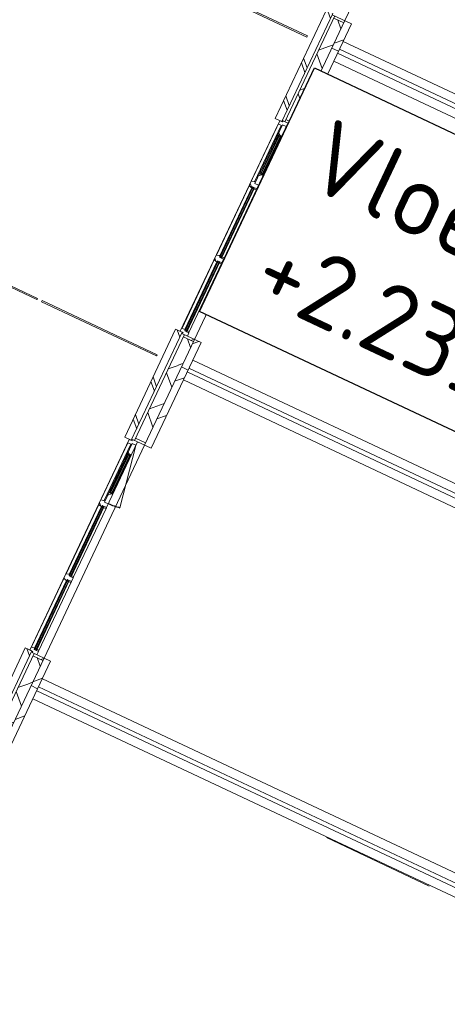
# Model space of a CAD drawing. Header units: metres. Extents: x 136266 to 136452, y 453403 to 453560.
# Tile 13 of 133: x 136318.58 to 136324.4, y 453473.08 to 453486.49. Entities that reach past the tile are written whole.
import ezdxf

# ---------------------------------------------------------------- set-up
doc = ezdxf.new("R2010")
doc.units = ezdxf.units.M
for name, color, linetype, lineweight in [('A-DETL-BEBOUWING', 253, 'Continuous', 9), ('A-FLOR', 192, 'Continuous', 5), ('N-WE-OG-BEBOUWING_HOOFDGEBOUW-T25', 7, 'Continuous', 25)]:
    doc.layers.add(name, color=color, linetype=linetype, lineweight=lineweight)
doc.styles.add('NLCS-ISO-M200-T25', font='txt', dxfattribs={"height": 0.5})
pattern_1 = [(44.99999999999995, (1199.999805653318, -1.023181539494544e-12), (-282.8427124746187, 282.8427124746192), [])]
pattern_2 = [(45.00000000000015, (1.011358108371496e-09, -0.0001818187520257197), (-141.4213562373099, 141.4213562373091), [])]
pattern_3 = [(45.00000000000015, (1.025910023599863e-09, -0.0001818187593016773), (-141.4213562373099, 141.4213562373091), [])]
pattern_4 = [(44.99999999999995, (8.149072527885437e-10, 0.0002996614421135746), (-141.4213562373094, 141.4213562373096), []), (134.9999999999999, (8.149072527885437e-10, 0.0002996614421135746), (-141.4213562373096, -141.4213562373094), [])]
pattern_5 = [(44.99999999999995, (8.149072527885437e-10, 0.000299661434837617), (-141.4213562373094, 141.4213562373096), []), (134.9999999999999, (8.149072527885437e-10, 0.000299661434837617), (-141.4213562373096, -141.4213562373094), [])]

# ---------------------------------------------------------------- blocks, each defined once
blk = doc.blocks.new('859-DO-0010 29-09-2022')
at = {"layer": 'A-DETL-BEBOUWING'}
h = blk.add_hatch(dxfattribs=at)
h.set_pattern_fill('FP_831', color=256, angle=44.99999999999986, style=0, pattern_type=2)
h.set_pattern_definition([(314.9999999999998, (49835.00008424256, 44460.00001194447), (299.9546965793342, 299.9546965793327), []), (44.99999999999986, (49835.00008424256, 44460.00001194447), (-299.9546965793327, 299.9546965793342), [])])
h.paths.add_polyline_path([(49985.00000000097, 42059.99999999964), (49985.00000000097, 42439.78181818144), (49835.00000000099, 42439.78181818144), (49835.00000000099, 42059.99999999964)])
h.paths.add_polyline_path([(49835.00000000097, 45716.18181818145), (49985.00000000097, 45716.18181818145), (49985.00000000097, 46859.99999999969), (49835.00000000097, 46859.99999999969), (49835.00000000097, 45829.39117704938)])
h = blk.add_hatch(dxfattribs=at)
h.set_pattern_fill('FP_374', color=256, angle=45, style=0, pattern_type=2)
h.set_pattern_definition([(315, (49694.99930552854, 42275.90909231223), (282.842712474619, 282.842712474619), []), (315, (49695.00001263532, 41075.90857955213), (282.842712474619, 282.842712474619), [])])
h.paths.add_polyline_path([(49795.0000000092, 42060.00000000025), (49795.0000000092, 42491.81818181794), (49695.0000000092, 42491.81818181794), (49695.0000000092, 42060.00000000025)])
h = blk.add_hatch(dxfattribs=at)
h.set_pattern_fill('FP_107', color=256, angle=44.99999999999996, style=0, pattern_type=2)
h.set_pattern_definition(pattern_1)
h.paths.add_polyline_path([(49985.00000000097, 42059.99999999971), (50085.00000000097, 42059.99999999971), (50085.00000000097, 42474.7818181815), (49985.00000000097, 42474.7818181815), (49985.00000000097, 42232.04888954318)])
h = blk.add_hatch(dxfattribs=at)
h.set_pattern_fill('FP_887', color=256, angle=45.00000000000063, style=0, pattern_type=2)
h.set_pattern_definition([(315.0000000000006, (49695.00001263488, 41462.27313900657), (282.842712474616, 282.8427124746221), []), (315.0000000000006, (49695.00001263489, 40262.27333335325), (282.842712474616, 282.8427124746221), [])])
h.paths.add_polyline_path([(49795.00000000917, 40864.54545454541), (49795.00000000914, 42059.99999999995), (49695.00000000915, 42059.99999999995), (49695.00000000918, 40864.54545454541)])
h = blk.add_hatch(dxfattribs=at)
h.set_pattern_fill('FP_829', color=256, angle=44.99999999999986, style=0, pattern_type=2)
h.set_pattern_definition([(314.9999999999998, (49834.99937713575, 39660.0000822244), (299.9546965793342, 299.9546965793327), []), (44.99999999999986, (49834.99937713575, 39660.0000822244), (-299.9546965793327, 299.9546965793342), [])])
h.paths.add_polyline_path([(49835.00000000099, 37259.9999999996), (49985.00000000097, 37259.9999999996), (49985.00000000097, 37639.78181818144), (49835.00000000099, 37639.78181818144), (49835.00000000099, 37285.70324422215)])
h.paths.add_polyline_path([(49985.00000000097, 40916.18181818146), (49985.00000000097, 42059.99999999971), (49835.00000000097, 42059.99999999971), (49835.00000000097, 40916.18181818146)])
h = blk.add_hatch(dxfattribs=at)
h.set_pattern_fill('FP_107', color=256, angle=44.99999999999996, style=0, pattern_type=2)
h.set_pattern_definition(pattern_1)
h.paths.add_polyline_path([(50056.41483624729, 40881.18181818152), (50085.00000000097, 40881.18181818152), (50085.00000000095, 42059.99999999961), (49985.00000000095, 42059.99999999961), (49985.00000000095, 40881.18181818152)])
h = blk.add_hatch(dxfattribs=at)
h.set_pattern_fill('FP_830', color=256, angle=90.00000000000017, style=0, pattern_type=2)
h.set_pattern_definition(pattern_3)
h.paths.add_polyline_path([(49985.00000000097, 40881.18181818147), (49985.00000000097, 40916.18181818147), (49835.00000000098, 40916.18181818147), (49835.00000000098, 40881.18181818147)])
h = blk.add_hatch(dxfattribs=at)
h.set_pattern_fill('FP_1308', color=256, angle=89.99999999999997, style=0, pattern_type=2)
h.set_pattern_definition([(44.99999999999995, (8.149072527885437e-10, -0.0001818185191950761), (-141.4213562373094, 141.4213562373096), []), (134.9999999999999, (8.149072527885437e-10, -0.0001818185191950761), (-141.4213562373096, -141.4213562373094), [])])
h.paths.add_polyline_path([(49825.00000000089, 39947.18181818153), (49879.00000000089, 39947.18181818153), (49879.00000000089, 40092.18181818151), (49838.00000000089, 40092.18181818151), (49838.00000000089, 40109.18181818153), (49825.00000000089, 40105.69847867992), (49825.00000000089, 39983.70995985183)])
h.paths.add_polyline_path([(49838.00000000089, 40669.18181818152), (49838.00000000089, 40686.18181818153), (49879.00000000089, 40686.18181818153), (49879.00000000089, 40831.18181818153), (49825.00000000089, 40831.18181818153), (49825.00000000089, 40672.66515768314)])
h = blk.add_hatch(color=256, dxfattribs=at)
h.paths.add_polyline_path([(49842.00000000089, 40095.18181818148), (49842.00000000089, 40109.1818181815), (49838.00000000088, 40109.1818181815), (49838.00000000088, 40095.18181818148)])
h.paths.add_polyline_path([(49865.00000000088, 40095.18181818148), (49869.00000000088, 40095.18181818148), (49869.00000000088, 40109.1818181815), (49865.00000000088, 40109.1818181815)])
h.paths.add_polyline_path([(49869.00000000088, 40669.18181818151), (49869.00000000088, 40683.18181818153), (49865.00000000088, 40683.18181818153), (49865.00000000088, 40669.18181818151)])
h.paths.add_polyline_path([(49842.00000000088, 40669.18181818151), (49842.00000000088, 40683.18181818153), (49838.00000000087, 40683.18181818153), (49838.00000000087, 40669.18181818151)])
for points in [[(49846.00000000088, 40095.1818181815), (49846.00000000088, 40683.18181818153), (49842.00000000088, 40683.18181818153), (49842.00000000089, 40095.1818181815)], [(49865.00000000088, 40095.1818181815), (49865.00000000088, 40683.18181818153), (49861.00000000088, 40683.18181818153), (49861.00000000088, 40095.1818181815)], [(49823.00000000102, 38836.48181818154), (49823.00000000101, 39888.18181818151), (49819.00000000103, 39888.18181818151), (49819.00000000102, 38836.48181818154)], [(49842.00000000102, 38836.48181818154), (49842.00000000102, 39888.18181818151), (49838.00000000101, 39888.18181818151), (49838.00000000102, 38836.48181818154)], [(49823.00000000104, 37727.78181818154), (49823.00000000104, 38774.48181818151), (49819.00000000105, 38774.48181818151), (49819.00000000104, 37727.78181818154)], [(49842.00000000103, 37727.78181818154), (49842.00000000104, 38774.48181818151), (49838.00000000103, 38774.48181818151), (49838.00000000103, 37727.78181818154)], [(49846.00000000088, 35295.18181818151), (49846.00000000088, 35883.18181818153), (49842.00000000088, 35883.18181818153), (49842.00000000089, 35295.18181818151)], [(49865.00000000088, 35295.18181818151), (49865.00000000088, 35883.18181818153), (49861.00000000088, 35883.18181818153), (49861.00000000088, 35295.18181818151)], [(49823.00000000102, 34036.48181818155), (49823.00000000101, 35088.18181818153), (49819.00000000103, 35088.18181818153), (49819.00000000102, 34036.48181818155)], [(49842.00000000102, 34036.48181818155), (49842.00000000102, 35088.18181818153), (49838.00000000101, 35088.18181818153), (49838.00000000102, 34036.48181818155)], [(49823.00000000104, 32927.78181818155), (49823.00000000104, 33974.48181818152), (49819.00000000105, 33974.48181818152), (49819.00000000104, 32927.78181818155)], [(49842.00000000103, 32927.78181818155), (49842.00000000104, 33974.48181818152), (49838.00000000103, 33974.48181818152), (49838.00000000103, 32927.78181818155)]]:
    blk.add_hatch(color=256, dxfattribs=at).paths.add_polyline_path(points)
h = blk.add_hatch(dxfattribs=at)
h.set_pattern_fill('FP_1306', color=256, angle=89.99999999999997, style=0, pattern_type=2)
h.set_pattern_definition(pattern_5)
h.paths.add_polyline_path([(49803.00000000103, 39874.18181818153), (49815.00000000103, 39874.18181818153), (49815.00000000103, 39891.18181818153), (49879.00000000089, 39891.18181818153), (49879.00000000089, 39947.18181818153), (49825.00000000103, 39947.18181818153), (49825.00000000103, 39964.18181818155), (49803.00000000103, 39964.18181818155), (49765.00000000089, 39952.68181818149), (49765.00000000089, 39885.68181818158)])
h = blk.add_hatch(color=256, dxfattribs=at)
h.paths.add_polyline_path([(49819.00000000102, 38836.48181818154), (49819.00000000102, 38850.48181818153), (49815.00000000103, 38850.48181818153), (49815.00000000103, 38836.48181818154)])
h.paths.add_polyline_path([(49846.00000000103, 38836.48181818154), (49846.00000000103, 38850.48181818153), (49842.00000000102, 38850.48181818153), (49842.00000000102, 38836.48181818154)])
h.paths.add_polyline_path([(49846.00000000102, 39874.18181818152), (49846.00000000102, 39888.18181818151), (49842.00000000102, 39888.18181818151), (49842.00000000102, 39874.18181818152)])
h.paths.add_polyline_path([(49819.00000000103, 39874.18181818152), (49819.00000000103, 39888.18181818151), (49815.00000000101, 39888.18181818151), (49815.00000000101, 39874.18181818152)])
h = blk.add_hatch(dxfattribs=at)
h.set_pattern_fill('FP_1306', color=256, angle=89.99999999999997, style=0, pattern_type=2)
h.set_pattern_definition(pattern_5)
h.paths.add_polyline_path([(49815.00000000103, 38760.48181818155), (49815.00000000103, 38777.48181818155), (49879.00000000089, 38777.48181818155), (49879.00000000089, 38833.48181818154), (49815.00000000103, 38833.48181818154), (49815.00000000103, 38850.48181818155), (49803.00000000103, 38850.48181818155), (49765.00000000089, 38838.98181818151), (49765.00000000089, 38771.98181818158), (49803.00000000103, 38760.48181818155)])
h = blk.add_hatch(color=256, dxfattribs=at)
h.paths.add_polyline_path([(49846.00000000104, 37727.78181818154), (49846.00000000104, 37741.78181818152), (49842.00000000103, 37741.78181818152), (49842.00000000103, 37727.78181818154)])
h.paths.add_polyline_path([(49819.00000000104, 37727.78181818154), (49819.00000000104, 37741.78181818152), (49815.00000000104, 37741.78181818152), (49815.00000000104, 37727.78181818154)])
h.paths.add_polyline_path([(49819.00000000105, 38760.48181818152), (49819.00000000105, 38774.48181818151), (49815.00000000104, 38774.48181818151), (49815.00000000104, 38760.48181818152)])
h.paths.add_polyline_path([(49846.00000000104, 38760.48181818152), (49846.00000000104, 38774.48181818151), (49842.00000000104, 38774.48181818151), (49842.00000000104, 38760.48181818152)])
h = blk.add_hatch(dxfattribs=at)
h.set_pattern_fill('FP_1307', color=256, angle=89.99999999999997, style=0, pattern_type=2)
h.set_pattern_definition([(44.99999999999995, (9.313225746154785e-10, -0.0001818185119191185), (-141.4213562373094, 141.4213562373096), []), (134.9999999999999, (9.313225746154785e-10, -0.0001818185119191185), (-141.4213562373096, -141.4213562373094), [])])
h.paths.add_polyline_path([(49846.00000000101, 38833.48181818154), (49879.00000000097, 38835.48181818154), (49879.00000000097, 38850.48181818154), (49846.00000000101, 38850.48181818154)])
h = blk.add_hatch(dxfattribs=at)
h.set_pattern_fill('FP_1306', color=256, angle=89.99999999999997, style=0, pattern_type=2)
h.set_pattern_definition(pattern_5)
h.paths.add_polyline_path([(49807.00000000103, 37674.78181818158), (49879.00000000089, 37674.78181818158), (49879.00000000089, 37724.78181818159), (49815.00000000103, 37724.78181818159), (49815.00000000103, 37741.78181818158), (49765.00000000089, 37741.78181818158), (49765.00000000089, 37691.78181818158), (49807.00000000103, 37691.78181818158)])
h = blk.add_hatch(dxfattribs=at)
h.set_pattern_fill('FP_373', color=256, angle=45, style=0, pattern_type=2)
h.set_pattern_definition([(315, (49695.00001263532, 37475.90916259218), (282.842712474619, 282.842712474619), []), (315, (49695.00001263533, 36275.90935693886), (282.842712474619, 282.842712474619), [])])
h.paths.add_polyline_path([(49795.00000000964, 37260.00000000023), (49795.00000000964, 37691.81818181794), (49695.00000000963, 37691.81818181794), (49695.00000000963, 37260.00000000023)])
h = blk.add_hatch(dxfattribs=at)
h.set_pattern_fill('FP_830', color=256, angle=90.00000000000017, style=0, pattern_type=2)
h.set_pattern_definition(pattern_3)
h.paths.add_polyline_path([(49985.00000000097, 37639.78181818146), (49985.00000000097, 37674.78181818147), (49835.00000000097, 37674.78181818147), (49835.00000000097, 37639.78181818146)])
h = blk.add_hatch(dxfattribs=at)
h.set_pattern_fill('FP_107', color=256, angle=44.99999999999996, style=0, pattern_type=2)
h.set_pattern_definition(pattern_1)
h.paths.add_polyline_path([(49985.00000000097, 37259.99999999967), (50085.00000000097, 37259.99999999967), (50085.00000000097, 37674.78181818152), (49985.00000000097, 37674.78181818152), (49985.00000000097, 37285.70324422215)])
h = blk.add_hatch(dxfattribs=at)
h.set_pattern_fill('FP_886', color=256, angle=45.00000000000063, style=0, pattern_type=2)
h.set_pattern_definition([(315.0000000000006, (49695.00001263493, 36662.27250217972), (282.842712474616, 282.8427124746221), []), (315.0000000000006, (49695.00001263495, 35462.27269652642), (282.842712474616, 282.8427124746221), [])])
h.paths.add_polyline_path([(49795.00000000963, 36064.54545454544), (49795.00000000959, 37259.99999999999), (49695.0000000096, 37259.99999999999), (49695.00000000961, 36064.54545454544)])
h = blk.add_hatch(dxfattribs=at)
h.set_pattern_fill('FP_827', color=256, angle=44.99999999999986, style=0, pattern_type=2)
h.set_pattern_definition([(314.9999999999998, (49835.00008424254, 34860.00015250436), (299.9546965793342, 299.9546965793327), []), (44.99999999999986, (49835.00008424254, 34860.00015250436), (-299.9546965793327, 299.9546965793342), [])])
h.paths.add_polyline_path([(49985.00000000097, 32459.99999999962), (49985.00000000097, 32839.78181818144), (49835.00000000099, 32839.78181818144), (49835.00000000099, 32459.99999999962)])
h.paths.add_polyline_path([(49835.00000000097, 36116.18181818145), (49985.00000000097, 36116.18181818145), (49985.00000000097, 37259.99999999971), (49835.00000000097, 37259.99999999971), (49835.00000000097, 36386.36767234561)])
h = blk.add_hatch(dxfattribs=at)
h.set_pattern_fill('FP_107', color=256, angle=44.99999999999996, style=0, pattern_type=2)
h.set_pattern_definition(pattern_1)
h.paths.add_polyline_path([(50085.00000000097, 36081.18181818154), (50085.00000000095, 37259.9999999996), (49985.00000000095, 37259.9999999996), (49985.00000000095, 36081.18181818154), (50056.41483624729, 36081.18181818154)])
h = blk.add_hatch(dxfattribs=at)
h.set_pattern_fill('FP_828', color=256, angle=90.00000000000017, style=0, pattern_type=2)
h.set_pattern_definition(pattern_2)
h.paths.add_polyline_path([(49985.00000000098, 36081.18181818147), (49985.00000000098, 36116.18181818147), (49835.00000000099, 36116.18181818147), (49835.00000000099, 36081.18181818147)])
h = blk.add_hatch(dxfattribs=at)
h.set_pattern_fill('FP_1305', color=256, angle=89.99999999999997, style=0, pattern_type=2)
h.set_pattern_definition([(44.99999999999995, (8.149072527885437e-10, -0.0001818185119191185), (-141.4213562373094, 141.4213562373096), []), (134.9999999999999, (8.149072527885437e-10, -0.0001818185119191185), (-141.4213562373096, -141.4213562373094), [])])
h.paths.add_polyline_path([(49825.00000000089, 35147.18181818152), (49879.00000000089, 35147.18181818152), (49879.00000000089, 35292.18181818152), (49838.00000000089, 35292.18181818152), (49838.00000000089, 35309.18181818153), (49825.00000000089, 35305.69847867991)])
h.paths.add_polyline_path([(49838.00000000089, 35869.18181818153), (49838.00000000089, 35886.18181818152), (49879.00000000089, 35886.18181818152), (49879.00000000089, 36031.18181818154), (49825.00000000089, 36031.18181818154), (49825.00000000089, 35872.66515768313)])
h = blk.add_hatch(color=256, dxfattribs=at)
h.paths.add_polyline_path([(49842.00000000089, 35295.18181818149), (49842.00000000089, 35309.1818181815), (49838.00000000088, 35309.1818181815), (49838.00000000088, 35295.18181818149)])
h.paths.add_polyline_path([(49865.00000000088, 35295.18181818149), (49869.00000000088, 35295.18181818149), (49869.00000000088, 35309.1818181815), (49865.00000000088, 35309.1818181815)])
h.paths.add_polyline_path([(49869.00000000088, 35869.18181818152), (49869.00000000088, 35883.18181818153), (49865.00000000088, 35883.18181818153), (49865.00000000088, 35869.18181818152)])
h.paths.add_polyline_path([(49842.00000000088, 35869.18181818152), (49842.00000000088, 35883.18181818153), (49838.00000000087, 35883.18181818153), (49838.00000000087, 35869.18181818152)])
h = blk.add_hatch(dxfattribs=at)
h.set_pattern_fill('FP_1303', color=256, angle=89.99999999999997, style=0, pattern_type=2)
h.set_pattern_definition(pattern_4)
h.paths.add_polyline_path([(49803.00000000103, 35074.18181818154), (49815.00000000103, 35074.18181818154), (49815.00000000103, 35091.18181818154), (49879.00000000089, 35091.18181818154), (49879.00000000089, 35147.18181818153), (49825.00000000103, 35147.18181818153), (49825.00000000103, 35164.18181818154), (49803.00000000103, 35164.18181818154), (49765.00000000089, 35152.6818181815), (49765.00000000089, 35085.68181818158)])
h = blk.add_hatch(color=256, dxfattribs=at)
h.paths.add_polyline_path([(49819.00000000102, 34036.48181818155), (49819.00000000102, 34050.48181818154), (49815.00000000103, 34050.48181818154), (49815.00000000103, 34036.48181818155)])
h.paths.add_polyline_path([(49846.00000000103, 34036.48181818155), (49846.00000000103, 34050.48181818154), (49842.00000000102, 34050.48181818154), (49842.00000000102, 34036.48181818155)])
h.paths.add_polyline_path([(49846.00000000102, 35074.18181818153), (49846.00000000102, 35088.18181818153), (49842.00000000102, 35088.18181818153), (49842.00000000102, 35074.18181818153)])
h.paths.add_polyline_path([(49819.00000000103, 35074.18181818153), (49819.00000000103, 35088.18181818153), (49815.00000000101, 35088.18181818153), (49815.00000000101, 35074.18181818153)])
h = blk.add_hatch(dxfattribs=at)
h.set_pattern_fill('FP_1303', color=256, angle=89.99999999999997, style=0, pattern_type=2)
h.set_pattern_definition(pattern_4)
h.paths.add_polyline_path([(49815.00000000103, 33960.48181818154), (49815.00000000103, 33977.48181818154), (49879.00000000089, 33977.48181818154), (49879.00000000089, 34033.48181818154), (49815.00000000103, 34033.48181818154), (49815.00000000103, 34050.48181818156), (49803.00000000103, 34050.48181818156), (49765.00000000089, 34038.9818181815), (49765.00000000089, 33971.98181818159), (49803.00000000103, 33960.48181818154)])
h = blk.add_hatch(color=256, dxfattribs=at)
h.paths.add_polyline_path([(49846.00000000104, 32927.78181818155), (49846.00000000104, 32941.78181818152), (49842.00000000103, 32941.78181818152), (49842.00000000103, 32927.78181818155)])
h.paths.add_polyline_path([(49819.00000000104, 32927.78181818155), (49819.00000000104, 32941.78181818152), (49815.00000000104, 32941.78181818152), (49815.00000000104, 32927.78181818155)])
h.paths.add_polyline_path([(49819.00000000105, 33960.48181818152), (49819.00000000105, 33974.48181818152), (49815.00000000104, 33974.48181818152), (49815.00000000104, 33960.48181818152)])
h.paths.add_polyline_path([(49846.00000000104, 33960.48181818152), (49846.00000000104, 33974.48181818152), (49842.00000000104, 33974.48181818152), (49842.00000000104, 33960.48181818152)])
h = blk.add_hatch(dxfattribs=at)
h.set_pattern_fill('FP_1304', color=256, angle=89.99999999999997, style=0, pattern_type=2)
h.set_pattern_definition([(44.99999999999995, (9.313225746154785e-10, -0.0001818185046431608), (-141.4213562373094, 141.4213562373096), []), (134.9999999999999, (9.313225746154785e-10, -0.0001818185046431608), (-141.4213562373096, -141.4213562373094), [])])
h.paths.add_polyline_path([(49846.00000000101, 34033.48181818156), (49879.00000000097, 34035.48181818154), (49879.00000000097, 34050.48181818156), (49846.00000000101, 34050.48181818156)])
h = blk.add_hatch(dxfattribs=at)
h.set_pattern_fill('FP_372', color=256, angle=45, style=0, pattern_type=2)
h.set_pattern_definition([(315, (49695.00001263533, 32675.90852576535), (282.842712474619, 282.842712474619), []), (315, (49695.00001263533, 31475.90872011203), (282.842712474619, 282.842712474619), [])])
h.paths.add_polyline_path([(49795.00000001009, 32460.00000000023), (49795.00000001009, 32891.81818181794), (49695.00000001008, 32891.81818181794), (49695.00000001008, 32460.00000000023)])
h = blk.add_hatch(dxfattribs=at)
h.set_pattern_fill('FP_1303', color=256, angle=89.99999999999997, style=0, pattern_type=2)
h.set_pattern_definition(pattern_4)
h.paths.add_polyline_path([(49807.00000000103, 32874.78181818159), (49879.00000000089, 32874.78181818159), (49879.00000000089, 32924.7818181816), (49815.00000000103, 32924.7818181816), (49815.00000000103, 32941.78181818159), (49765.00000000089, 32941.78181818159), (49765.00000000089, 32891.78181818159), (49807.00000000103, 32891.78181818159)])
h = blk.add_hatch(dxfattribs=at)
h.set_pattern_fill('FP_828', color=256, angle=90.00000000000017, style=0, pattern_type=2)
h.set_pattern_definition(pattern_2)
h.paths.add_polyline_path([(49985.00000000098, 32839.78181818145), (49985.00000000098, 32874.78181818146), (49835.00000000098, 32874.78181818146), (49835.00000000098, 32839.78181818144)])
h = blk.add_hatch(dxfattribs=at)
h.set_pattern_fill('FP_107', color=256, angle=44.99999999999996, style=0, pattern_type=2)
h.set_pattern_definition(pattern_1)
h.paths.add_polyline_path([(49985.00000000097, 32459.99999999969), (50085.00000000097, 32459.99999999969), (50085.00000000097, 32874.78181818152), (49985.00000000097, 32874.78181818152), (49985.00000000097, 32789.02538483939)])
h = blk.add_hatch(dxfattribs=at)
h.set_pattern_fill('FP_823', color=256, angle=44.99999999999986, style=0, pattern_type=2)
h.set_pattern_definition([(314.9999999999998, (49835.00008424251, 30059.99951567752), (299.9546965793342, 299.9546965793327), []), (44.99999999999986, (49835.00008424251, 30059.99951567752), (-299.9546965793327, 299.9546965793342), [])])
h.paths.add_polyline_path([(49985.00000000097, 27659.99999999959), (49985.00000000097, 28039.78181818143), (49835.00000000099, 28039.78181818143), (49835.00000000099, 27659.99999999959)])
h.paths.add_polyline_path([(49835.00000000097, 31316.18181818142), (49985.00000000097, 31316.18181818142), (49985.00000000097, 32459.99999999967), (49835.00000000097, 32459.99999999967), (49835.00000000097, 31440.02202702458)])
h = blk.add_hatch(dxfattribs=at)
h.set_pattern_fill('FP_107', color=256, angle=44.99999999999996, style=0, pattern_type=2)
h.set_pattern_definition(pattern_1)
h.paths.add_polyline_path([(50056.41483624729, 31281.1818181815), (50085.00000000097, 31281.1818181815), (50085.00000000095, 32459.99999999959), (49985.00000000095, 32459.99999999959), (49985.00000000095, 31281.1818181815)])
for centre in [(49879.00000000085, 40826.18181818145), (49879.00000000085, 36026.18181818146)]:
    blk.add_arc(centre, 874.0000000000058, 270, 281.0000000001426)
for p, q in [((49695.00000000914, 42491.81818181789), (49695.00000000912, 40864.54545454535)), ((49795.00000000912, 40864.54545454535), (49795.00000000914, 42491.81818181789)), ((49807.00000000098, 42474.78181818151), (50085.00000000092, 42474.78181818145)), ((49835.00000000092, 42474.78181818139), (49835.00000000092, 40881.18181818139)), ((49835.00000000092, 42439.78181818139), (49985.00000000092, 42439.78181818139)), ((49985.00000000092, 42474.78181818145), (49985.00000000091, 40881.18181818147)), ((50085.00000000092, 40881.18181818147), (50085.00000000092, 42474.78181818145)), ((57509.99999999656, 42209.99999999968), (50085.00000000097, 42209.99999999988)), ((48277.25530811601, 42069), (49615.00000001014, 42068.99999999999)), ((49615.00000001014, 42050.99999999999), (48277.25530811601, 42051.00000000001)), ((49615.00000001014, 42068.99999999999), (49615.00000001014, 42050.99999999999)), ((49985.00000000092, 42059.99999999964), (50085.00000000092, 42059.99999999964)), ((50085.00000000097, 42089.99999999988), (57509.99999999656, 42089.99999999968)), ((57509.99999999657, 42029.99999999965), (50085.00000000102, 42029.99999999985)), ((50085.00000000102, 41909.99999999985), (57509.99999999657, 41909.99999999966)), ((49985.00000000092, 40916.18181818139), (49835.00000000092, 40916.18181818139)), ((49695.00000000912, 40864.54545454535), (49795.00000000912, 40864.54545454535)), ((49807.00000000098, 40864.18181818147), (49765.00000000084, 40864.18181818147)), ((49765.00000000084, 40864.18181818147), (49765.00000000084, 37691.78181818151)), ((49765.00000000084, 40814.18181818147), (49825.00000000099, 40814.18181818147)), ((49767.41377563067, 40814.18181818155), (49767.41377563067, 39953.41230291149)), ((50085.00000000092, 40881.18181818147), (49807.00000000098, 40881.18181818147)), ((49807.00000000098, 40881.18181818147), (49807.00000000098, 40864.18181818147)), ((49811.63499274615, 39964.18181818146), (49811.63499274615, 40814.18181818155)), ((49879.00000000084, 40831.18181818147), (49825.00000000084, 40831.18181818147)), ((49825.00000000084, 40831.18181818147), (49825.00000000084, 39947.18181818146)), ((49879.00000000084, 39891.18181818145), (49879.00000000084, 40881.18181818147)), ((49879.00000000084, 40826.18181818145), (50045.76706195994, 39968.23965984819)), ((49825.00000000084, 40672.66515768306), (49838.00000000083, 40669.18181818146)), ((49838.00000000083, 40686.18181818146), (49879.00000000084, 40686.18181818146)), ((49838.00000000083, 40092.18181818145), (49838.00000000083, 40686.18181818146)), ((49838.00000000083, 40683.18181818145), (49869.00000000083, 40686.18181818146)), ((49869.00000000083, 40683.18181818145), (49838.00000000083, 40686.18181818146)), ((49838.00000000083, 40683.18181818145), (49869.00000000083, 40683.18181818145)), ((49838.00000000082, 40669.18181818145), (49842.00000000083, 40669.18181818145)), ((49842.00000000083, 40683.18181818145), (49842.00000000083, 40095.18181818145)), ((49846.00000000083, 40095.18181818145), (49846.00000000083, 40683.18181818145)), ((49846.00000000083, 40669.18181818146), (49861.00000000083, 40669.18181818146)), ((49861.00000000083, 40683.18181818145), (49861.00000000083, 40095.18181818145)), ((49865.00000000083, 40095.18181818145), (49865.00000000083, 40683.18181818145)), ((49865.00000000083, 40669.18181818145), (49869.00000000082, 40669.18181818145)), ((49869.00000000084, 40686.18181818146), (49869.00000000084, 40092.18181818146)), ((49869.00000000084, 40669.18181818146), (49879.00000000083, 40671.86131010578)), ((49838.00000000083, 40109.18181818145), (49825.00000000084, 40105.69847867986)), ((49842.00000000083, 40109.18181818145), (49838.00000000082, 40109.18181818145)), ((49861.00000000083, 40109.18181818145), (49846.00000000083, 40109.18181818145)), ((49869.00000000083, 40109.18181818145), (49865.00000000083, 40109.18181818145)), ((49879.00000000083, 40106.50232625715), (49869.00000000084, 40109.18181818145)), ((49838.00000000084, 40095.18181818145), (49869.00000000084, 40095.18181818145)), ((49838.00000000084, 40092.18181818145), (49869.00000000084, 40095.18181818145)), ((49869.00000000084, 40092.18181818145), (49838.00000000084, 40095.18181818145)), ((49879.00000000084, 40092.18181818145), (49838.00000000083, 40092.18181818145)), ((49803.00000000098, 39964.18181818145), (49765.00000000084, 39952.68181818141)), ((49765.00000000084, 39885.6818181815), (49803.00000000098, 39874.18181818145)), ((49767.41377563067, 39884.95133345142), (49767.41377563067, 38839.7123029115)), ((49825.00000000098, 39964.18181818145), (49803.00000000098, 39964.18181818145)), ((49803.00000000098, 39874.18181818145), (49819.00000000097, 39874.18181818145)), ((49811.63499274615, 38850.48181818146), (49811.63499274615, 39874.18181818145)), ((49815.00000000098, 39891.18181818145), (49879.00000000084, 39891.18181818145)), ((49815.00000000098, 38833.48181818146), (49815.00000000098, 39891.18181818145)), ((49846.00000000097, 39888.18181818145), (49815.00000000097, 39891.18181818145)), ((49815.00000000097, 39888.18181818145), (49846.00000000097, 39891.18181818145)), ((49846.00000000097, 39888.18181818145), (49815.00000000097, 39888.18181818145)), ((49819.00000000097, 39888.18181818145), (49819.00000000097, 38836.48181818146)), ((49823.00000000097, 38836.48181818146), (49823.00000000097, 39888.18181818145)), ((49823.00000000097, 39874.18181818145), (49838.00000000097, 39874.18181818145)), ((49825.00000000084, 39947.18181818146), (49879.00000000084, 39947.18181818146)), ((49827.00000000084, 39891.18181818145), (49827.00000000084, 39888.18181818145)), ((49837.00000000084, 39891.18181818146), (49837.00000000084, 39888.18181818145)), ((49838.00000000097, 39888.18181818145), (49838.00000000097, 38836.48181818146)), ((49842.00000000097, 38836.48181818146), (49842.00000000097, 39888.18181818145)), ((49842.00000000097, 39874.18181818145), (49879.00000000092, 39874.18181818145)), ((49846.00000000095, 39891.18181818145), (49846.00000000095, 38833.48181818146)), ((49877.00000000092, 39889.18181818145), (49877.00000000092, 39891.18181818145)), ((49879.00000000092, 39889.18181818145), (49877.00000000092, 39889.18181818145)), ((49879.00000000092, 38835.48181818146), (49879.00000000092, 39889.18181818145)), ((49803.00000000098, 38850.48181818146), (49765.00000000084, 38838.98181818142)), ((49765.00000000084, 38771.98181818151), (49803.00000000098, 38760.48181818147)), ((49767.41377563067, 38771.25133345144), (49767.41377563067, 37741.78181818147)), ((49819.00000000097, 38850.48181818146), (49803.00000000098, 38850.48181818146)), ((49846.00000000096, 38836.48181818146), (49815.00000000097, 38836.48181818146)), ((49846.00000000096, 38833.48181818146), (49815.00000000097, 38836.48181818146)), ((49815.00000000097, 38833.48181818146), (49846.00000000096, 38836.48181818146)), ((49879.00000000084, 38833.48181818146), (49815.00000000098, 38833.48181818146)), ((49815.00000000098, 38777.48181818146), (49879.00000000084, 38777.48181818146)), ((49815.00000000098, 37724.78181818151), (49815.00000000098, 38777.48181818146)), ((49846.00000000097, 38774.48181818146), (49815.00000000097, 38777.48181818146)), ((49815.00000000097, 38774.48181818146), (49846.00000000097, 38777.48181818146)), ((49846.00000000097, 38774.48181818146), (49815.00000000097, 38774.48181818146)), ((49819.00000000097, 38774.48181818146), (49819.00000000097, 37727.78181818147)), ((49838.00000000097, 38850.48181818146), (49823.00000000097, 38850.48181818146)), ((49823.00000000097, 37727.78181818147), (49823.00000000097, 38774.48181818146)), ((49827.00000000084, 38836.48181818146), (49827.00000000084, 38833.48181818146)), ((49827.00000000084, 38777.48181818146), (49827.00000000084, 38774.48181818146)), ((49837.00000000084, 38836.48181818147), (49837.00000000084, 38833.48181818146)), ((49837.00000000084, 38777.48181818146), (49837.00000000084, 38774.48181818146)), ((49838.00000000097, 38774.48181818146), (49838.00000000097, 37727.78181818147)), ((49879.00000000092, 38850.48181818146), (49842.00000000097, 38850.48181818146)), ((49842.00000000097, 37727.78181818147), (49842.00000000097, 38774.48181818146)), ((49846.00000000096, 38777.48181818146), (49846.00000000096, 37724.78181818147)), ((49877.00000000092, 38833.48181818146), (49877.00000000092, 38835.48181818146)), ((49877.00000000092, 38835.48181818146), (49879.00000000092, 38835.48181818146)), ((49877.00000000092, 38775.48181818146), (49877.00000000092, 38777.48181818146)), ((49879.00000000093, 38775.48181818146), (49877.00000000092, 38775.48181818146)), ((49879.00000000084, 38777.48181818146), (49879.00000000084, 38833.48181818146)), ((49879.00000000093, 37726.78181818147), (49879.00000000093, 38775.48181818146)), ((49803.00000000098, 38760.48181818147), (49819.00000000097, 38760.48181818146)), ((49811.63499274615, 37741.78181818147), (49811.63499274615, 38760.48181818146)), ((49823.00000000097, 38760.48181818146), (49838.00000000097, 38760.48181818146)), ((49842.00000000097, 38760.48181818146), (49879.00000000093, 38760.48181818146)), ((49819.00000000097, 37741.78181818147), (49765.00000000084, 37741.78181818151)), ((49846.00000000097, 37727.78181818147), (49815.00000000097, 37727.78181818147)), ((49846.00000000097, 37724.78181818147), (49815.00000000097, 37727.78181818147)), ((49815.00000000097, 37724.78181818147), (49846.00000000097, 37727.78181818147)), ((49879.00000000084, 37724.78181818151), (49815.00000000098, 37724.78181818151)), ((49838.00000000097, 37741.78181818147), (49823.00000000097, 37741.78181818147)), ((49829.00000000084, 37724.78181818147), (49829.00000000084, 37727.78181818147)), ((49837.00000000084, 37727.78181818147), (49837.00000000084, 37724.78181818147)), ((49879.00000000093, 37741.78181818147), (49842.00000000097, 37741.78181818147)), ((49877.00000000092, 37724.78181818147), (49877.00000000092, 37726.78181818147)), ((49877.00000000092, 37726.78181818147), (49879.00000000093, 37726.78181818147)), ((49879.00000000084, 37674.7818181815), (49879.00000000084, 37724.78181818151)), ((49795.00000000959, 37691.81818181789), (49695.00000000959, 37691.81818181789)), ((49695.00000000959, 37691.81818181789), (49695.00000000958, 36064.54545454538)), ((49765.00000000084, 37691.78181818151), (49807.00000000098, 37691.78181818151)), ((49795.00000000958, 36064.54545454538), (49795.00000000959, 37691.81818181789)), ((49807.00000000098, 37691.78181818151), (49807.00000000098, 37674.7818181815)), ((49807.00000000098, 37674.7818181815), (50085.00000000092, 37674.78181818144)), ((49835.00000000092, 37674.78181818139), (49835.00000000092, 36081.18181818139)), ((49835.00000000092, 37639.78181818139), (49985.00000000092, 37639.78181818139)), ((49985.00000000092, 37674.78181818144), (49985.00000000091, 36081.18181818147)), ((50085.00000000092, 36081.18181818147), (50085.00000000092, 37674.78181818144)), ((57509.99999999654, 37409.99999999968), (50085.00000000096, 37409.99999999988)), ((50085.00000000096, 37289.99999999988), (57509.99999999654, 37289.99999999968)), ((46153.09772436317, 37269.00000000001), (47815.00000001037, 37269)), ((47815.00000001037, 37251), (46153.09772436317, 37251.00000000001)), ((47815.00000001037, 37269), (47815.00000001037, 37251)), ((47885.00000001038, 37268.99999999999), (49615.00000001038, 37268.99999999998)), ((47885.00000001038, 37250.99999999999), (47885.00000001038, 37268.99999999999)), ((49615.00000001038, 37250.99999999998), (47885.00000001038, 37250.99999999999)), ((49615.00000001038, 37250.99999999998), (49615.00000001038, 37268.99999999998)), ((50085.00000000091, 37259.99999999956), (49985.0000000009, 37259.99999999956)), ((57509.99999999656, 37229.99999999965), (50085.000000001, 37229.99999999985)), ((50085.000000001, 37109.99999999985), (57509.99999999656, 37109.99999999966)), ((49835.00000000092, 36116.1818181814), (49985.00000000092, 36116.1818181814)), ((49695.00000000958, 36064.54545454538), (49795.00000000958, 36064.54545454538)), ((49807.00000000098, 36064.18181818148), (49765.00000000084, 36064.18181818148)), ((49765.00000000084, 36064.18181818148), (49765.00000000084, 32891.78181818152)), ((49765.00000000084, 36014.18181818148), (49825.00000000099, 36014.18181818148)), ((49767.41377563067, 36014.18181818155), (49767.41377563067, 35153.41230291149)), ((50085.00000000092, 36081.18181818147), (49807.00000000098, 36081.18181818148)), ((49807.00000000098, 36081.18181818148), (49807.00000000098, 36064.18181818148)), ((49811.63499274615, 35164.18181818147), (49811.63499274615, 36014.18181818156)), ((49825.00000000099, 36031.18181818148), (49879.00000000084, 36031.18181818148)), ((49825.00000000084, 36031.18181818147), (49825.00000000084, 35147.18181818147)), ((49879.00000000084, 35091.18181818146), (49879.00000000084, 36081.18181818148)), ((49879.00000000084, 36026.18181818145), (50045.76706195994, 35168.23965984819)), ((49825.00000000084, 35872.66515768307), (49838.00000000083, 35869.18181818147)), ((49838.00000000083, 35886.18181818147), (49879.00000000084, 35886.18181818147)), ((49838.00000000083, 35292.18181818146), (49838.00000000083, 35886.18181818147)), ((49838.00000000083, 35883.18181818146), (49869.00000000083, 35886.18181818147)), ((49869.00000000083, 35883.18181818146), (49838.00000000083, 35886.18181818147)), ((49838.00000000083, 35883.18181818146), (49869.00000000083, 35883.18181818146)), ((49838.00000000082, 35869.18181818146), (49842.00000000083, 35869.18181818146)), ((49842.00000000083, 35883.18181818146), (49842.00000000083, 35295.18181818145)), ((49846.00000000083, 35295.18181818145), (49846.00000000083, 35883.18181818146)), ((49846.00000000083, 35869.18181818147), (49861.00000000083, 35869.18181818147)), ((49861.00000000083, 35883.18181818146), (49861.00000000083, 35295.18181818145)), ((49865.00000000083, 35295.18181818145), (49865.00000000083, 35883.18181818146)), ((49865.00000000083, 35869.18181818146), (49869.00000000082, 35869.18181818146)), ((49869.00000000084, 35886.18181818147), (49869.00000000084, 35292.18181818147)), ((49869.00000000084, 35869.18181818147), (49879.00000000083, 35871.86131010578)), ((49838.00000000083, 35309.18181818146), (49825.00000000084, 35305.69847867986)), ((49842.00000000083, 35309.18181818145), (49838.00000000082, 35309.18181818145)), ((49838.00000000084, 35295.18181818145), (49869.00000000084, 35295.18181818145)), ((49838.00000000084, 35292.18181818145), (49869.00000000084, 35295.18181818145)), ((49869.00000000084, 35292.18181818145), (49838.00000000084, 35295.18181818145)), ((49879.00000000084, 35292.18181818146), (49838.00000000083, 35292.18181818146)), ((49861.00000000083, 35309.18181818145), (49846.00000000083, 35309.18181818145)), ((49869.00000000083, 35309.18181818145), (49865.00000000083, 35309.18181818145)), ((49879.00000000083, 35306.50232625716), (49869.00000000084, 35309.18181818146)), ((49803.00000000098, 35164.18181818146), (49765.00000000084, 35152.68181818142)), ((49825.00000000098, 35164.18181818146), (49803.00000000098, 35164.18181818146)), ((49825.00000000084, 35147.18181818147), (49879.00000000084, 35147.18181818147)), ((49765.00000000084, 35085.6818181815), (49803.00000000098, 35074.18181818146)), ((49767.41377563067, 35084.95133345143), (49767.41377563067, 34039.7123029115)), ((49803.00000000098, 35074.18181818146), (49819.00000000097, 35074.18181818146)), ((49811.63499274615, 34050.48181818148), (49811.63499274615, 35074.18181818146)), ((49815.00000000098, 35091.18181818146), (49879.00000000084, 35091.18181818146)), ((49815.00000000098, 34033.48181818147), (49815.00000000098, 35091.18181818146)), ((49846.00000000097, 35088.18181818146), (49815.00000000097, 35091.18181818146)), ((49815.00000000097, 35088.18181818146), (49846.00000000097, 35091.18181818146)), ((49846.00000000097, 35088.18181818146), (49815.00000000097, 35088.18181818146)), ((49819.00000000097, 35088.18181818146), (49819.00000000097, 34036.48181818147)), ((49823.00000000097, 34036.48181818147), (49823.00000000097, 35088.18181818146)), ((49823.00000000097, 35074.18181818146), (49838.00000000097, 35074.18181818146)), ((49827.00000000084, 35091.18181818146), (49827.00000000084, 35088.18181818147)), ((49837.00000000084, 35091.18181818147), (49837.00000000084, 35088.18181818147)), ((49838.00000000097, 35088.18181818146), (49838.00000000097, 34036.48181818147)), ((49842.00000000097, 34036.48181818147), (49842.00000000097, 35088.18181818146)), ((49842.00000000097, 35074.18181818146), (49879.00000000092, 35074.18181818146)), ((49846.00000000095, 35091.18181818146), (49846.00000000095, 34033.48181818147)), ((49877.00000000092, 35089.18181818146), (49877.00000000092, 35091.18181818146)), ((49879.00000000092, 35089.18181818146), (49877.00000000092, 35089.18181818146)), ((49879.00000000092, 34035.48181818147), (49879.00000000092, 35089.18181818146)), ((49803.00000000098, 34050.48181818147), (49765.00000000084, 34038.98181818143)), ((49765.00000000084, 33971.98181818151), (49803.00000000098, 33960.48181818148)), ((49767.41377563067, 33971.25133345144), (49767.41377563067, 32941.78181818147)), ((49819.00000000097, 34050.48181818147), (49803.00000000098, 34050.48181818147)), ((49803.00000000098, 33960.48181818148), (49819.00000000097, 33960.48181818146)), ((49811.63499274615, 32941.78181818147), (49811.63499274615, 33960.48181818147)), ((49846.00000000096, 34036.48181818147), (49815.00000000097, 34036.48181818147)), ((49846.00000000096, 34033.48181818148), (49815.00000000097, 34036.48181818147)), ((49815.00000000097, 34033.48181818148), (49846.00000000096, 34036.48181818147)), ((49879.00000000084, 34033.48181818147), (49815.00000000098, 34033.48181818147)), ((49815.00000000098, 33977.48181818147), (49879.00000000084, 33977.48181818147)), ((49815.00000000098, 32924.78181818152), (49815.00000000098, 33977.48181818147)), ((49846.00000000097, 33974.48181818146), (49815.00000000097, 33977.48181818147)), ((49815.00000000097, 33974.48181818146), (49846.00000000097, 33977.48181818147)), ((49846.00000000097, 33974.48181818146), (49815.00000000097, 33974.48181818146)), ((49819.00000000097, 33974.48181818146), (49819.00000000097, 32927.78181818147)), ((49838.00000000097, 34050.48181818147), (49823.00000000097, 34050.48181818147)), ((49823.00000000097, 32927.78181818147), (49823.00000000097, 33974.48181818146)), ((49823.00000000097, 33960.48181818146), (49838.00000000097, 33960.48181818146)), ((49827.00000000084, 34036.48181818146), (49827.00000000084, 34033.48181818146)), ((49827.00000000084, 33977.48181818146), (49827.00000000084, 33974.48181818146)), ((49837.00000000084, 34036.48181818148), (49837.00000000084, 34033.48181818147)), ((49837.00000000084, 33977.48181818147), (49837.00000000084, 33974.48181818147)), ((49838.00000000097, 33974.48181818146), (49838.00000000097, 32927.78181818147)), ((49879.00000000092, 34050.48181818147), (49842.00000000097, 34050.48181818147)), ((49842.00000000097, 32927.78181818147), (49842.00000000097, 33974.48181818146)), ((49842.00000000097, 33960.48181818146), (49879.00000000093, 33960.48181818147)), ((49846.00000000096, 33977.48181818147), (49846.00000000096, 32924.78181818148)), ((49877.00000000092, 34033.48181818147), (49877.00000000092, 34035.48181818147)), ((49877.00000000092, 34035.48181818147), (49879.00000000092, 34035.48181818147)), ((49877.00000000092, 33975.48181818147), (49877.00000000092, 33977.48181818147)), ((49879.00000000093, 33975.48181818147), (49877.00000000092, 33975.48181818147)), ((49879.00000000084, 33977.48181818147), (49879.00000000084, 34033.48181818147)), ((49879.00000000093, 32926.78181818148), (49879.00000000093, 33975.48181818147)), ((49795.00000001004, 32891.8181818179), (49695.00000001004, 32891.8181818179)), ((49695.00000001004, 32891.8181818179), (49695.00000001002, 31264.54545454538)), ((49819.00000000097, 32941.78181818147), (49765.00000000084, 32941.78181818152)), ((49765.00000000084, 32891.78181818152), (49807.00000000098, 32891.78181818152)), ((49795.00000001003, 31264.54545454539), (49795.00000001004, 32891.8181818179)), ((49807.00000000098, 32891.78181818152), (49807.00000000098, 32874.78181818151)), ((49807.00000000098, 32874.78181818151), (50085.00000000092, 32874.78181818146)), ((49846.00000000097, 32927.78181818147), (49815.00000000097, 32927.78181818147)), ((49846.00000000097, 32924.78181818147), (49815.00000000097, 32927.78181818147)), ((49815.00000000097, 32924.78181818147), (49846.00000000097, 32927.78181818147)), ((49879.00000000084, 32924.78181818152), (49815.00000000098, 32924.78181818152)), ((49838.00000000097, 32941.78181818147), (49823.00000000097, 32941.78181818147)), ((49829.00000000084, 32924.78181818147), (49829.00000000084, 32927.78181818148)), ((49835.00000000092, 32874.78181818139), (49835.00000000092, 31281.18181818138)), ((49837.00000000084, 32927.78181818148), (49837.00000000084, 32924.78181818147)), ((49879.00000000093, 32941.78181818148), (49842.00000000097, 32941.78181818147)), ((49877.00000000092, 32924.78181818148), (49877.00000000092, 32926.78181818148)), ((49877.00000000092, 32926.78181818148), (49879.00000000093, 32926.78181818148)), ((49879.00000000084, 32874.78181818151), (49879.00000000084, 32924.78181818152)), ((49985.00000000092, 32874.78181818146), (49985.00000000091, 31281.18181818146)), ((50085.00000000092, 31281.18181818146), (50085.00000000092, 32874.78181818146)), ((49985.00000000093, 32839.7818181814), (49835.00000000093, 32839.7818181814)), ((57509.99999999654, 32609.99999999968), (50085.00000000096, 32609.99999999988)), ((50085.00000000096, 32489.99999999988), (57509.99999999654, 32489.99999999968)), ((50085.00000000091, 32459.99999999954), (49985.0000000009, 32459.99999999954)), ((57509.99999999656, 32429.99999999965), (50085.000000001, 32429.99999999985)), ((50085.000000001, 32309.99999999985), (57509.99999999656, 32309.99999999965)), ((56049.9998900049, 32299.99999999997), (54504.59309522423, 32299.99999999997))]:
    blk.add_line(p, q, dxfattribs=at)
at = {"layer": 'A-FLOR'}
for p, q in [((49984.99999999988, 45681.18181818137), (49984.99999999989, 42474.78181818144)), ((49984.99999999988, 40881.18181818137), (49984.99999999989, 37674.78181818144)), ((49984.99999999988, 36081.18181818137), (49984.99999999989, 32874.78181818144))]:
    blk.add_line(p, q, dxfattribs=at)

msp = doc.modelspace()

# ---------------------------------------------------------------- block references
at = {"xscale": 0.001, "yscale": 0.001, "zscale": 0.001, "rotation": 334.7650131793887}
msp.add_blockref('859-DO-0010 29-09-2022', (136259.6791283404, 453469.3710543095), dxfattribs=at)

# ---------------------------------------------------------------- next in the draw order: texts
at = {"layer": 'N-WE-OG-BEBOUWING_HOOFDGEBOUW-T25', "insert": (136322.8286625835, 453485.1712967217), "char_height": 1, "attachment_point": 1, "rotation": 334.7647804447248, "style": 'NLCS-ISO-M200-T25', "bg_fill": 19, "box_fill_scale": 1.5, "bg_fill_color": 256, "bg_fill_transparency": 0}
msp.add_mtext_dynamic_manual_height_columns('Vloerpeil = \\P+2.235 NAP', width=6.907732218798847, gutter_width=2.5, heights=[0], dxfattribs=at)

doc.saveas('drawing.dxf')
